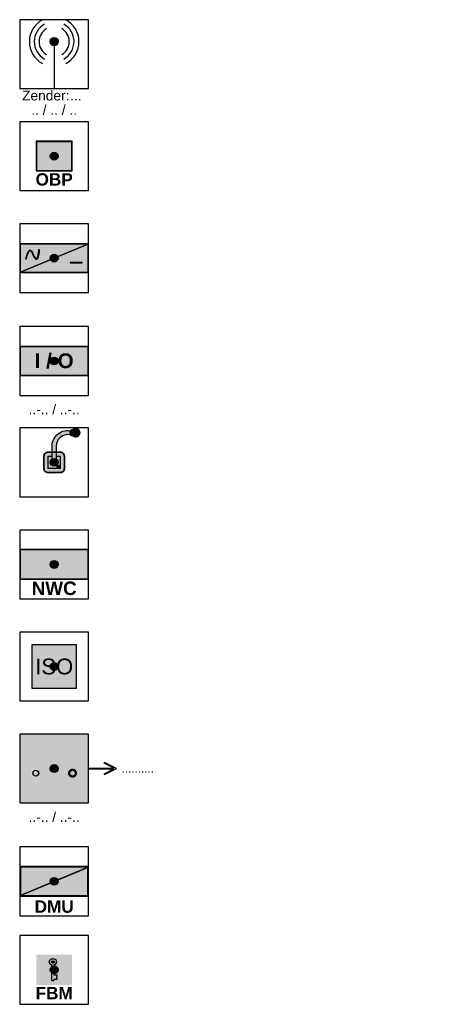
# Model space of a CAD drawing. Header units: millimetres. Extents: x -20879 to 80472, y -12121 to 39016.
# Tile 1 of 63: x -340 to 3955, y -12121 to -2108. Entities that reach past the tile are written whole.
import ezdxf
from ezdxf.enums import TextEntityAlignment as Align

# ---------------------------------------------------------------- set-up
doc = ezdxf.new("R2010")
doc.units = ezdxf.units.MM
for name, color, linetype in [('DVD-VB-V_TEXT', 7, 'Continuous'), ('FL651---_BMI', 7, 'Continuous'), ('RVB-VB-BMI_Tekst', 7, 'Continuous'), ('RVB-VB-RBI_Tekst', 7, 'Continuous')]:
    doc.layers.add(name, color=color, linetype=linetype)
doc.layers.add('RVB-VB-V_Aanwijslijn', color=7, linetype='Continuous', true_color=0xff0001)
doc.styles.add('BURO-012', font='BUROFONT.shx', dxfattribs={"height": 1.2})
doc.styles.add('DVD_ALG 1.5mm_IT', font='ariali.ttf', dxfattribs={"height": 1.5})
doc.styles.add('DVD_ALG 1.8mm_RE', font='arial.ttf', dxfattribs={"height": 1.8})

# ---------------------------------------------------------------- blocks, each defined once
blk = doc.blocks.new('RVB_BMI_045_Icon')
at = {"layer": 'Defpoints'}
blk.add_lwpolyline([(-3.5, -4.76), (3.5, -4.76), (3.5, 2.24), (-3.5, 2.24)], close=True, dxfattribs=at)
at = {"layer": 'FL651---_BMI', "color": 0}
blk.add_line((0, -0.4), (0, -4.76), dxfattribs=at)
for points in [[(-1.18, 2.24, 0.601429), (-1.18, -2.21)], [(1.18, -2.21, 0.601429), (1.18, 2.24)], [(-0.97, 1.79, 0.592302), (-0.97, -1.76)], [(-0.77, 1.34, 0.576881), (-0.77, -1.31)], [(0.77, -1.31, 0.576881), (0.77, 1.34)], [(0.97, -1.76, 0.592302), (0.97, 1.79)]]:
    blk.add_lwpolyline(points, format="xyb", dxfattribs=at)
blk.add_circle((0, 0.02), 0.414, dxfattribs=at)
blk = doc.blocks.new('RVB_BMI_045')
at = {"layer": 'RVB-VB-V_Aanwijslijn'}
h = blk.add_hatch(color=256, dxfattribs=at)
h.dxf.hatch_style = 1
edge = h.paths.add_edge_path()
edge.add_arc((0, 0), 0.4, 0, 360)
at = {"layer": 'Defpoints'}
for points in [[(-0.01, 0.01), (0.01, 0.01)], [(0, 0.02), (0, 0.01)]]:
    blk.add_lwpolyline(points, dxfattribs=at)
at = {"layer": 'RVB-VB-V_Aanwijslijn'}
blk.add_line((0, 0.01), (0, 0), dxfattribs=at)
blk.add_circle((0, 0), 0.4, dxfattribs=at)
blk.add_blockref('RVB_BMI_045_Icon', (0, 0))
at = {"layer": 'DVD-VB-V_TEXT', "insert": (-3.26, -5.98), "char_height": 1, "attachment_point": 7, "style": 'DVD_ALG 1.8mm_RE'}
blk.add_mtext_dynamic_manual_height_columns('Zender:', width=3.8212, gutter_width=7.5, heights=[0], dxfattribs=at)
at = {"layer": 'DVD-VB-V_TEXT', "lineweight": 5, "style": 'DVD_ALG 1.8mm_RE', "flags": 1}
blk.add_attdef('$RUIMTECODE', (8.12, 5.04), '', height=1.4, dxfattribs=at)
at = {"layer": 'DVD-VB-V_TEXT', "lineweight": 5, "style": 'DVD_ALG 1.8mm_RE'}
blk.add_attdef('$NR', text='', height=1, dxfattribs=at).set_placement((1.63, -6.26), align=Align.BOTTOM_LEFT)
at = {"layer": 'RVB-VB-BMI_Tekst', "lineweight": 5, "style": 'DVD_ALG 1.8mm_RE'}
blk.add_attdef('$G_L_V_Z', text='', height=1, dxfattribs=at).set_placement((0, -7.72), align=Align.BOTTOM_CENTER)
blk = doc.blocks.new('RVB_BMI_046_Icon')
at = {"layer": 'FL651---_BMI', "linetype": 'Continuous', "lineweight": 0, "true_color": 0x2e3032}
h = blk.add_hatch(color=250, dxfattribs=at)
h.paths.add_polyline_path([(1.82, -1.54), (1.82, 1.54), (-1.82, 1.54), (-1.82, -1.54)])
h.paths.add_polyline_path([(1.75, -1.47), (-1.75, -1.47), (-1.75, 1.47), (1.75, 1.47)], flags=16)
at = {"layer": 'FL651---_BMI', "linetype": 'Continuous', "lineweight": 0, "true_color": 0xf4f8f4}
blk.add_hatch(color=7, dxfattribs=at).paths.add_polyline_path([(-1.75, -1.47), (1.75, -1.47), (1.75, 1.47), (-1.75, 1.47)])
at = {"layer": 'FL651---_BMI', "linetype": 'Continuous', "lineweight": 0, "true_color": 0x008542}
blk.add_hatch(color=116, dxfattribs=at).paths.add_polyline_path([(1.75, -1.47), (1.75, 1.47), (-1.75, -1.47)])
at = {"layer": 'Defpoints'}
blk.add_lwpolyline([(-3.5, -3.5), (3.5, -3.5), (3.5, 3.5), (-3.5, 3.5)], close=True, dxfattribs=at)
at = {"layer": 'FL651---_BMI', "color": 250, "linetype": 'Continuous', "lineweight": 0, "true_color": 0x2e3032}
for points in [[(-1.82, -1.54), (1.82, -1.54), (1.82, 1.54), (-1.82, 1.54)], [(-1.75, -1.47), (1.75, -1.47), (1.75, 1.47), (-1.75, 1.47)]]:
    blk.add_lwpolyline(points, close=True, dxfattribs=at)
at = {"layer": 'FL651---_BMI', "color": 7, "linetype": 'Continuous', "lineweight": 0, "insert": (0, -1.74), "char_height": 1.25, "width": 0.5571, "attachment_point": 2, "style": 'BURO-012'}
blk.add_mtext('{\\f@Arial Unicode MS|b1|i0|c0|p34;OBP}', dxfattribs=at)
blk = doc.blocks.new('RVB_BMI_046')
at = {"layer": 'RVB-VB-V_Aanwijslijn'}
h = blk.add_hatch(color=256, dxfattribs=at)
h.dxf.hatch_style = 1
edge = h.paths.add_edge_path()
edge.add_arc((0, 0), 0.4, 0, 360)
at = {"layer": 'Defpoints'}
for points in [[(-0.01, 0.01), (0.01, 0.01)], [(0, 0.02), (0, 0.01)]]:
    blk.add_lwpolyline(points, dxfattribs=at)
at = {"layer": 'RVB-VB-V_Aanwijslijn'}
blk.add_line((0, 0.01), (0, 0), dxfattribs=at)
blk.add_circle((0, 0), 0.4, dxfattribs=at)
blk.add_blockref('RVB_BMI_046_Icon', (0, 0))
at = {"layer": 'DVD-VB-V_TEXT', "lineweight": 5, "style": 'DVD_ALG 1.8mm_RE', "flags": 1}
blk.add_attdef('$RUIMTECODE', (8.12, 5.04), '', height=1.4, dxfattribs=at)
blk = doc.blocks.new('RVB_BMI_049_Icon')
at = {"layer": 'Defpoints'}
blk.add_lwpolyline([(-3.5, -3.5), (3.5, -3.5), (3.5, 3.5), (-3.5, 3.5)], close=True, dxfattribs=at)
blk = doc.blocks.new('RVB_BMI_049')
at = {"layer": 'FL651---_BMI', "true_color": 0xf4f8f4}
h = blk.add_hatch(color=7, dxfattribs=at)
h.dxf.hatch_style = 1
h.paths.add_polyline_path([(1.59, 2.81), (1.59, 3.22, 0.475117), (-0.21, 1.52), (-0.21, 0.23, -0.379748), (0.21, 0.23), (0.21, 1.63, -0.462912)])
at = {"layer": 'FL651---_BMI', "true_color": 0x2e3032}
h = blk.add_hatch(color=250, dxfattribs=at)
h.dxf.hatch_style = 1
h.paths.add_polyline_path([(2.11, 3.43), (1.59, 3.22), (1.59, 2.81), (2.11, 2.6, 1.257368)])
at = {"layer": 'FL651---_BMI', "true_color": 0xf4f8f4}
h = blk.add_hatch(color=7, dxfattribs=at)
h.dxf.hatch_style = 1
h.paths.add_polyline_path([(1.04, 0.63), (1.04, -0.62, -0.414098), (0.63, -1.04), (-0.62, -1.04, -0.414329), (-1.04, -0.63), (-1.04, 0.62, -0.414098), (-0.63, 1.04), (0.62, 1.04, -0.414329)])
at = {"layer": 'FL651---_BMI', "true_color": 0x2e3032}
h = blk.add_hatch(color=250, dxfattribs=at)
h.dxf.hatch_style = 1
h.paths.add_polyline_path([(-0.31, 0, 1), (0.31, 0, 1)])
at = {"layer": 'FL651---_BMI', "true_color": 0xc3c3cf}
h = blk.add_hatch(color=9, dxfattribs=at)
h.dxf.hatch_style = 1
h.paths.add_polyline_path([(0.52, -0.32), (0.31, -0.32), (0.31, -0.53), (0.52, -0.53)])
at = {"layer": 'RVB-VB-V_Aanwijslijn'}
h = blk.add_hatch(color=256, dxfattribs=at)
h.dxf.hatch_style = 1
edge = h.paths.add_edge_path()
edge.add_arc((0, 0), 0.4, 0, 360)
at = {"layer": 'Defpoints'}
for points in [[(-0.01, 0.01), (0.01, 0.01)], [(0, 0.02), (0, 0.01)]]:
    blk.add_lwpolyline(points, dxfattribs=at)
at = {"layer": 'FL651---_BMI', "color": 15, "true_color": 0xbd3632}
blk.add_lwpolyline([(-0.21, 1.52, -0.475117), (1.59, 3.22), (1.59, 2.81, 0.463337), (0.21, 1.63), (0.21, 0.23, 0.379748), (-0.21, 0.23)], format="xyb", close=True, dxfattribs=at)
at = {"layer": 'FL651---_BMI', "color": 250, "true_color": 0x2e3032}
blk.add_lwpolyline([(2.11, 3.43), (1.59, 3.22), (1.59, 2.81), (2.11, 2.6, 1.257368)], format="xyb", close=True, dxfattribs=at)
at = {"layer": 'FL651---_BMI', "color": 15, "linetype": 'ByBlock', "lineweight": 35, "true_color": 0xbd3632}
blk.add_lwpolyline([(-1.04, 0.62), (-1.04, -0.63, 0.414214), (-0.62, -1.04), (0.63, -1.04, 0.414214), (1.04, -0.62), (1.04, 0.62, 0.414214), (0.63, 1.04), (-0.62, 1.04, 0.414214)], format="xyb", close=True, dxfattribs=at)
at = {"layer": 'FL651---_BMI', "color": 15, "linetype": 'ByBlock', "lineweight": 30, "true_color": 0xbd3632}
blk.add_lwpolyline([(0.21, 0.62), (0.62, 0.62), (0.62, -0.62), (-0.62, -0.62), (-0.62, 0.62), (-0.21, 0.62)], dxfattribs=at)
at = {"layer": 'FL651---_BMI', "color": 250, "linetype": 'ByBlock', "true_color": 0x2e3032}
blk.add_lwpolyline([(0.31, -0.32), (0.52, -0.32), (0.52, -0.53), (0.31, -0.53)], close=True, dxfattribs=at)
at = {"layer": 'FL651---_BMI', "color": 250, "true_color": 0x2e3032}
blk.add_circle((0, 0), 0.314, dxfattribs=at)
at = {"layer": 'RVB-VB-V_Aanwijslijn'}
blk.add_line((0, 0.01), (0, 0), dxfattribs=at)
blk.add_circle((0, 0), 0.4, dxfattribs=at)
blk.add_blockref('RVB_BMI_049_Icon', (0, 0))
at = {"layer": 'DVD-VB-V_TEXT', "lineweight": 5, "style": 'DVD_ALG 1.8mm_RE', "flags": 1}
blk.add_attdef('$RUIMTECODE', (8.12, 5.04), '', height=1.4, dxfattribs=at)
blk = doc.blocks.new('RVB_BMI_050_Icon')
at = {"layer": 'FL651---_BMI', "linetype": 'Continuous', "lineweight": 0, "true_color": 0x2e3032}
h = blk.add_hatch(color=250, dxfattribs=at)
h.paths.add_polyline_path([(-3.5, -1.54), (3.5, -1.54), (3.5, 1.54), (-3.5, 1.54)])
h.paths.add_polyline_path([(3.43, 1.47), (3.43, -1.47), (-3.43, -1.47), (-3.43, 1.47)], flags=16)
at = {"layer": 'FL651---_BMI', "linetype": 'Continuous', "lineweight": 0, "true_color": 0xf4f8f4}
blk.add_hatch(color=7, dxfattribs=at).paths.add_polyline_path([(-3.43, -1.47), (3.43, -1.47), (3.43, 1.47), (-3.43, 1.47)])
at = {"layer": 'FL651---_BMI', "linetype": 'Continuous', "lineweight": 0, "true_color": 0xbd3632}
blk.add_hatch(color=15, dxfattribs=at).paths.add_polyline_path([(3.43, -1.47), (3.43, 1.47), (-3.43, -1.47)])
at = {"layer": 'Defpoints'}
blk.add_lwpolyline([(-3.5, -3.5), (3.5, -3.5), (3.5, 3.5), (-3.5, 3.5)], close=True, dxfattribs=at)
at = {"layer": 'FL651---_BMI', "color": 250, "linetype": 'Continuous', "lineweight": 0, "true_color": 0x2e3032}
blk.add_lwpolyline([(-3.5, -1.54), (3.5, -1.54), (3.5, 1.54), (-3.5, 1.54)], close=True, dxfattribs=at)
at = {"layer": 'FL651---_BMI', "color": 18, "linetype": 'Continuous', "lineweight": 0, "true_color": 0x000000}
blk.add_lwpolyline([(-3.43, -1.47), (3.43, -1.47), (3.43, 1.47), (-3.43, 1.47)], close=True, dxfattribs=at)
blk = doc.blocks.new('RVB_BMI_050')
at = {"layer": 'RVB-VB-V_Aanwijslijn'}
h = blk.add_hatch(color=256, dxfattribs=at)
h.dxf.hatch_style = 1
edge = h.paths.add_edge_path()
edge.add_arc((0, 0), 0.4, 0, 360)
at = {"layer": 'Defpoints'}
for points in [[(-0.01, 0.01), (0.01, 0.01)], [(0, 0.02), (0, 0.01)]]:
    blk.add_lwpolyline(points, dxfattribs=at)
at = {"layer": 'RVB-VB-V_Aanwijslijn'}
blk.add_line((0, 0.01), (0, 0), dxfattribs=at)
blk.add_circle((0, 0), 0.4, dxfattribs=at)
blk.add_blockref('RVB_BMI_050_Icon', (0, 0))
at = {"layer": 'DVD-VB-V_TEXT', "lineweight": 5, "style": 'DVD_ALG 1.8mm_RE', "flags": 1}
for tag, p in [('$COMPID', (8.11, 7.06)), ('$RUIMTECODE', (8.12, 5.04))]:
    blk.add_attdef(tag, p, '', height=1.4, dxfattribs=at)
at = {"layer": 'FL651---_BMI', "color": 7, "linetype": 'Continuous', "lineweight": 0, "insert": (0, -1.74), "char_height": 1.3725, "width": 0.5571, "attachment_point": 2, "style": 'BURO-012'}
blk.add_mtext('{\\f@Arial Unicode MS|b1|i0|c0|p34;NWC}', dxfattribs=at)
at = {"layer": 'RVB-VB-RBI_Tekst', "color": 7, "lineweight": 5, "true_color": 0xf4f8f4, "style": 'DVD_ALG 1.8mm_RE'}
blk.add_attdef('$BI_CODE', text='', height=1, dxfattribs=at).set_placement((3.24, -1.15), align=Align.RIGHT)
blk = doc.blocks.new('RVB_BMI_051_Icon')
at = {"layer": 'FL651---_BMI', "true_color": 0xf4f8f4}
h = blk.add_hatch(color=7, dxfattribs=at)
h.dxf.hatch_style = 1
h.paths.add_polyline_path([(-2.25, 2.25), (2.25, 2.25), (2.25, -2.25), (-2.25, -2.25)])
at = {"layer": 'Defpoints'}
blk.add_lwpolyline([(-3.5, -3.5), (3.5, -3.5), (3.5, 3.5), (-3.5, 3.5)], close=True, dxfattribs=at)
at = {"layer": 'FL651---_BMI', "color": 116, "true_color": 0x008542}
blk.add_lwpolyline([(-2.25, 2.25), (2.25, 2.25), (2.25, -2.25), (-2.25, -2.25)], close=True, dxfattribs=at)
at = {"layer": 'FL651---_BMI', "color": 116, "true_color": 0x008542, "style": 'DVD_ALG 1.8mm_RE'}
blk.add_text('ISO', height=1.607, dxfattribs=at).set_placement((0, 0), align=Align.MIDDLE_CENTER)
blk = doc.blocks.new('RVB_BMI_051')
at = {"layer": 'RVB-VB-V_Aanwijslijn'}
h = blk.add_hatch(color=256, dxfattribs=at)
h.dxf.hatch_style = 1
edge = h.paths.add_edge_path()
edge.add_arc((0, 0), 0.4, 0, 360)
at = {"layer": 'Defpoints'}
for points in [[(-0.01, 0.01), (0.01, 0.01)], [(0, 0.02), (0, 0.01)]]:
    blk.add_lwpolyline(points, dxfattribs=at)
at = {"layer": 'RVB-VB-V_Aanwijslijn'}
blk.add_line((0, 0.01), (0, 0), dxfattribs=at)
blk.add_circle((0, 0), 0.4, dxfattribs=at)
blk.add_blockref('RVB_BMI_051_Icon', (0, 0))
at = {"layer": 'DVD-VB-V_TEXT', "lineweight": 5, "style": 'DVD_ALG 1.8mm_RE', "flags": 1}
blk.add_attdef('$RUIMTECODE', (8.12, 5.04), '', height=1.4, dxfattribs=at)
blk = doc.blocks.new('RVB_BMI_052_Icon')
at = {"layer": 'FL651---_BMI', "true_color": 0x2e3032}
h = blk.add_hatch(color=250, dxfattribs=at)
h.dxf.hatch_style = 1
h.paths.add_polyline_path([(-1.44, -0.28), (2.39, 1.01), (2.33, 1.17), (-1.54, -0.14, 10.373421)], flags=0)
h.paths.add_polyline_path([(-2.16, -0.47, -1), (-1.57, -0.47, -1)], flags=0)
h.paths.add_polyline_path([(2.33, -0.47, 1), (1.4, -0.47, 1)], flags=0)
h.paths.add_polyline_path([(1.57, -0.47, -1), (2.16, -0.47, -1)], flags=0)
h.paths.add_polyline_path([(3.5, 3.5), (-3.5, 3.5), (-3.5, -3.5), (3.5, -3.5)])
h.paths.add_polyline_path([(-3.33, -3.33), (-3.33, 3.33), (3.33, 3.33), (3.33, -3.33)], flags=16)
h.paths.add_polyline_path([(1.4, -0.47, -1), (2.33, -0.47, -1)], flags=0)
h.paths.add_polyline_path([(-1.54, -0.14), (2.33, 1.17), (2.39, 1.01), (-1.44, -0.28, -10.373421)], flags=0)
at = {"layer": 'FL651---_BMI', "true_color": 0xf4f8f4}
h = blk.add_hatch(color=7, dxfattribs=at)
h.dxf.hatch_style = 1
edge = h.paths.add_edge_path(flags=16)
edge.add_line((2.39, 1.01), (-1.44, -0.28))
edge.add_arc((-1.87, -0.47), 0.467, -315, 22.9748, ccw=False)
edge.add_line((-1.54, -0.14), (2.33, 1.17))
edge.add_line((2.33, 1.17), (2.39, 1.01))
edge = h.paths.add_edge_path(flags=16)
edge.add_arc((1.87, -0.47), 0.467, 0, 360)
h.paths.add_polyline_path([(3.33, 3.33), (-3.33, 3.33), (-3.33, -3.33), (3.33, -3.33)])
at = {"layer": 'FL651---_BMI', "true_color": 0x2e3032}
h = blk.add_hatch(color=250, dxfattribs=at)
h.dxf.hatch_style = 1
h.paths.add_polyline_path([(-1.44, -0.28), (2.39, 1.01), (2.33, 1.17), (-1.54, -0.14, 10.373421)])
h.paths.add_polyline_path([(-1.57, -0.47, -1), (-2.16, -0.47, -1)], flags=16)
h = blk.add_hatch(color=250, dxfattribs=at)
h.dxf.hatch_style = 1
h.paths.add_polyline_path([(1.4, -0.47, 1), (2.33, -0.47, 1)])
h.paths.add_polyline_path([(2.16, -0.47, -1), (1.57, -0.47, -1)], flags=16)
at = {"layer": 'FL651---_BMI', "true_color": 0xf4f8f4}
h = blk.add_hatch(color=7, dxfattribs=at)
h.dxf.hatch_style = 1
h.paths.add_polyline_path([(-1.57, -0.47, 1), (-2.16, -0.47, 1)])
h.paths.add_polyline_path([(1.57, -0.47, 1), (2.16, -0.47, 1)])
at = {"layer": 'Defpoints'}
blk.add_lwpolyline([(-3.5, -3.5), (3.5, -3.5), (3.5, 3.5), (-3.5, 3.5)], close=True, dxfattribs=at)
at = {"layer": 'FL651---_BMI', "color": 250, "linetype": 'Continuous', "lineweight": 0, "true_color": 0x2e3032}
blk.add_lwpolyline([(-3.5, 3.5), (3.5, 3.5), (3.5, -3.5), (-3.5, -3.5)], close=True, dxfattribs=at)
at = {"layer": 'FL651---_BMI'}
blk.add_lwpolyline([(3.5, 3.5), (-3.5, 3.5), (-3.5, -3.5), (3.5, -3.5), (3.5, 3.5)], close=True, dxfattribs=at)
at = {"layer": 'FL651---_BMI', "color": 0, "linetype": 'Continuous'}
for centre in [(-1.87, -0.47), (1.87, -0.47)]:
    blk.add_circle(centre, 0.297, dxfattribs=at)
blk = doc.blocks.new('RVB_BMI_052')
at = {"layer": 'FL651---_BMI', "true_color": 0x2e3032}
h = blk.add_hatch(color=250, dxfattribs=at)
h.dxf.hatch_style = 1
h.paths.add_polyline_path([(6.35, 0), (5.11, 0.62), (5.07, 0.55), (6.08, 0.04), (3.5, 0.04), (3.5, -0.04), (6.08, -0.04), (5.07, -0.55), (5.11, -0.62)])
at = {"layer": 'RVB-VB-V_Aanwijslijn'}
h = blk.add_hatch(color=256, dxfattribs=at)
h.dxf.hatch_style = 1
edge = h.paths.add_edge_path()
edge.add_arc((0, 0), 0.4, 0, 360)
at = {"layer": 'Defpoints'}
for points in [[(-0.01, 0.01), (0.01, 0.01)], [(0, 0.02), (0, 0.01)]]:
    blk.add_lwpolyline(points, dxfattribs=at)
at = {"layer": 'FL651---_BMI', "color": 0, "linetype": 'Continuous'}
for p, q in [((3.5, 0.04), (6.08, 0.04)), ((6.08, 0.04), (5.07, 0.55)), ((6.35, 0), (5.11, 0.62)), ((5.11, -0.62), (6.35, 0)), ((3.5, -0.04), (6.08, -0.04)), ((5.07, -0.55), (6.08, -0.04))]:
    blk.add_line(p, q, dxfattribs=at)
at = {"layer": 'FL651---_BMI'}
for points in [[(5.07, 0.55), (5.11, 0.62)], [(5.07, -0.55), (5.11, -0.62)]]:
    blk.add_lwpolyline(points, dxfattribs=at)
at = {"layer": 'RVB-VB-V_Aanwijslijn'}
blk.add_line((0, 0.01), (0, 0), dxfattribs=at)
blk.add_circle((0, 0), 0.4, dxfattribs=at)
blk.add_blockref('RVB_BMI_052_Icon', (0, 0))
at = {"layer": 'DVD-VB-V_TEXT', "lineweight": 5, "style": 'DVD_ALG 1.8mm_RE', "flags": 1}
blk.add_attdef('$RUIMTECODE', (8.12, 5.04), '', height=1.4, dxfattribs=at)
at = {"layer": 'RVB-VB-BMI_Tekst', "color": 7, "ltscale": 10, "style": 'DVD_ALG 1.8mm_RE'}
blk.add_attdef('$COMPONENT', text='', height=0.85, dxfattribs=at).set_placement((6.85, 0), align=Align.MIDDLE_LEFT)
at = {"layer": 'RVB-VB-BMI_Tekst', "lineweight": 5, "style": 'DVD_ALG 1.8mm_RE'}
blk.add_attdef('$G_L_V_M', text='', height=1, dxfattribs=at).set_placement((0, -5.72), align=Align.BOTTOM_CENTER)
blk = doc.blocks.new('RVB_BMI_047_v01_Icon')
at = {"layer": 'Defpoints'}
blk.add_lwpolyline([(-3.5, -3.5), (3.5, -3.5), (3.5, 3.5), (-3.5, 3.5)], close=True, dxfattribs=at)
blk = doc.blocks.new('*U1257')
at = {"layer": 'FL651---_BMI', "linetype": 'Continuous', "lineweight": 0, "true_color": 0x2e3032}
h = blk.add_hatch(color=250, dxfattribs=at)
h.paths.add_polyline_path([(-3.5, 1.5), (-3.5, -1.5), (3.5, -1.5), (3.5, 1.5)])
h.paths.add_polyline_path([(3.43, 1.43), (3.43, -1.43), (-3.43, -1.43), (-3.43, 1.43)], flags=16)
at = {"layer": 'FL651---_BMI', "linetype": 'Continuous', "lineweight": 0, "true_color": 0xf4f8f4}
h = blk.add_hatch(color=7, dxfattribs=at)
h.paths.add_polyline_path([(-3.43, 1.43), (-3.43, -1.39), (3.34, 1.43)])
h.paths.add_polyline_path([(3.43, -1.43), (3.43, 1.39), (-3.34, -1.43)])
at = {"layer": 'FL651---_BMI', "linetype": 'Continuous', "lineweight": 0, "true_color": 0x2e3032}
blk.add_hatch(color=250, dxfattribs=at).paths.add_polyline_path([(-3.43, -1.39), (-3.43, -1.43), (-3.34, -1.43), (3.43, 1.39), (3.43, 1.43), (3.34, 1.43)])
at = {"layer": 'FL651---_BMI', "true_color": 0xbd3632}
h = blk.add_hatch(color=15, dxfattribs=at)
h.dxf.hatch_style = 1
edge = h.paths.add_edge_path()
edge.add_spline(control_points=[(-2.04, 0.19), (-2.06, 0.23), (-2.07, 0.26), (-2.14, 0.43), (-2.2, 0.57), (-2.29, 0.72), (-2.32, 0.76), (-2.39, 0.82), (-2.43, 0.84), (-2.48, 0.82)], knot_values=[0.997754, 0.997754, 0.997754, 0.997754, 1.118557, 1.118557, 1.566574, 1.566574, 1.781241, 1.781241, 1.995907, 1.995907, 1.995907, 1.995907], weights=[1, 1, 1, 1, 1, 1, 1, 1, 1, 1], degree=3, periodic=0)
edge.add_spline(control_points=[(-2.48, 0.82), (-2.51, 0.82), (-2.53, 0.8), (-2.6, 0.74), (-2.64, 0.67), (-2.73, 0.47), (-2.78, 0.32), (-2.85, 0.08), (-2.87, -0.02), (-2.88, -0.09)], knot_values=[1.995907, 1.995907, 1.995907, 1.995907, 2.113338, 2.113338, 2.354205, 2.354205, 2.719461, 2.719461, 2.995907, 2.995907, 2.995907, 2.995907], weights=[1, 1, 1, 1, 1, 1, 1, 1, 1, 1], degree=3, periodic=0)
edge.add_spline(control_points=[(-2.88, -0.09), (-2.87, -0.1), (-2.86, -0.1), (-2.85, -0.1)], knot_values=[2.995907, 2.995907, 2.995907, 2.995907, 3.995907, 3.995907, 3.995907, 3.995907], weights=[1, 1, 1, 1], degree=3, periodic=0)
edge.add_spline(control_points=[(-2.85, -0.1), (-2.81, 0.16), (-2.63, 0.75), (-2.47, 0.79)], knot_values=[3.995907, 3.995907, 3.995907, 3.995907, 4.995907, 4.995907, 4.995907, 4.995907], weights=[1, 1, 1, 1], degree=3, periodic=0)
edge.add_spline(control_points=[(-2.47, 0.79), (-2.31, 0.83), (-2.19, 0.45), (-2.08, 0.18)], knot_values=[4.995907, 4.995907, 4.995907, 4.995907, 5.995907, 5.995907, 5.995907, 5.995907], weights=[1, 1, 1, 1], degree=3, periodic=0)
edge.add_spline(control_points=[(-2.08, 0.18), (-1.96, -0.04), (-1.86, -0.18), (-1.76, -0.1)], knot_values=[5.995907, 5.995907, 5.995907, 5.995907, 6.995907, 6.995907, 6.995907, 6.995907], weights=[1, 1, 1, 1], degree=3, periodic=0)
edge.add_spline(control_points=[(-1.76, -0.1), (-1.64, 0), (-1.52, 0.51), (-1.52, 0.87)], knot_values=[6.995907, 6.995907, 6.995907, 6.995907, 7.995907, 7.995907, 7.995907, 7.995907], weights=[1, 1, 1, 1], degree=3, periodic=0)
edge.add_spline(control_points=[(-1.52, 0.87), (-1.53, 0.87), (-1.55, 0.87), (-1.56, 0.87)], knot_values=[7.995907, 7.995907, 7.995907, 7.995907, 8.995907, 8.995907, 8.995907, 8.995907], weights=[1, 1, 1, 1], degree=3, periodic=0)
edge.add_spline(control_points=[(-1.56, 0.87), (-1.56, 0.66), (-1.6, 0.4), (-1.68, 0.13), (-1.7, 0.07), (-1.74, -0.02), (-1.77, -0.06), (-1.78, -0.07)], knot_values=[8.995907, 8.995907, 8.995907, 8.995907, 9.592011, 9.592011, 9.793959, 9.793959, 9.994879, 9.994879, 9.994879, 9.994879], weights=[1, 1, 1, 1, 1, 1, 1, 1], degree=3, periodic=0)
edge.add_spline(control_points=[(-1.78, -0.07), (-1.8, -0.09), (-1.81, -0.09), (-1.85, -0.08), (-1.88, -0.06), (-1.95, 0.03), (-2, 0.11), (-2.04, 0.19)], knot_values=[0.001301, 0.001301, 0.001301, 0.001301, 0.275959, 0.275959, 0.59516, 0.59516, 0.997754, 0.997754, 0.997754, 0.997754], weights=[1, 1, 1, 1, 1, 1, 1, 1], degree=3, periodic=0)
at = {"layer": 'FL651---_BMI', "true_color": 0xbd3632, "transparency": 33554559}
h = blk.add_hatch(color=15, dxfattribs=at)
h.paths.add_polyline_path([(1.64, -0.87), (1.76, -0.87), (1.82, -0.93), (1.76, -0.99), (1.6, -0.99), (1.58, -0.93), (1.6, -0.89)], flags=0)
h.paths.add_polyline_path([(2, -0.87), (2.12, -0.87), (2.18, -0.93), (2.12, -0.99), (2, -0.99), (1.94, -0.93)], flags=0)
h.paths.add_polyline_path([(2.35, -0.87), (2.47, -0.87), (2.53, -0.93), (2.47, -0.99), (2.35, -0.99), (2.29, -0.93)], flags=0)
h.paths.add_polyline_path([(2.71, -0.87), (2.83, -0.87), (2.87, -0.89), (2.89, -0.93), (2.87, -0.99), (2.71, -0.99), (2.65, -0.93)], flags=0)
at = {"layer": 'FL651---_BMI', "true_color": 0xbd3632}
h = blk.add_hatch(color=15, dxfattribs=at)
h.dxf.hatch_style = 1
h.paths.add_polyline_path([(2.85, -0.44), (1.64, -0.44), (1.64, -0.47), (2.85, -0.47)])
at = {"layer": 'RVB-VB-V_Aanwijslijn'}
h = blk.add_hatch(color=256, dxfattribs=at)
h.dxf.hatch_style = 1
edge = h.paths.add_edge_path()
edge.add_arc((0, 0), 0.4, 0, 360)
at = {"layer": 'Defpoints'}
for points in [[(-0.01, 0.01), (0.01, 0.01)], [(0, 0.02), (0, 0.01)]]:
    blk.add_lwpolyline(points, dxfattribs=at)
at = {"layer": 'FL651---_BMI', "color": 250, "linetype": 'Continuous', "lineweight": 0, "true_color": 0x2e3032}
for points in [[(-3.5, -1.5), (3.5, -1.5), (3.5, 1.5), (-3.5, 1.5)], [(-3.43, -1.43), (3.43, -1.43), (3.43, 1.43), (-3.43, 1.43)]]:
    blk.add_lwpolyline(points, close=True, dxfattribs=at)
at = {"layer": 'FL651---_BMI', "color": 15, "linetype": 'Continuous', "lineweight": 0, "true_color": 0xbd3632}
for points in [[(-3.43, -1.39), (3.34, 1.43)], [(-3.34, -1.43), (3.43, 1.39)]]:
    blk.add_lwpolyline(points, dxfattribs=at)
at = {"layer": 'FL651---_BMI', "color": 15, "true_color": 0xbd3632}
blk.add_lwpolyline([(1.64, -0.44), (1.64, -0.47), (2.85, -0.47), (2.85, -0.44)], close=True, dxfattribs=at)
at = {"layer": 'FL651---_BMI', "color": 15, "lineweight": 25, "true_color": 0xbd3632}
blk.add_open_spline([(-1.78, -0.07), (-1.8, -0.09), (-1.81, -0.09), (-1.85, -0.08), (-1.88, -0.06), (-1.95, 0.03), (-2, 0.11), (-2.04, 0.19), (-2.06, 0.23), (-2.07, 0.26), (-2.14, 0.43), (-2.2, 0.57), (-2.29, 0.72), (-2.32, 0.76), (-2.39, 0.82), (-2.43, 0.84), (-2.48, 0.82), (-2.51, 0.82), (-2.53, 0.8), (-2.6, 0.74), (-2.64, 0.67), (-2.73, 0.47), (-2.78, 0.32), (-2.85, 0.08), (-2.87, -0.02), (-2.88, -0.09), (-2.87, -0.1), (-2.86, -0.1), (-2.85, -0.1), (-2.81, 0.16), (-2.63, 0.75), (-2.47, 0.79), (-2.31, 0.83), (-2.19, 0.45), (-2.08, 0.18), (-1.96, -0.04), (-1.86, -0.18), (-1.76, -0.1), (-1.64, 0), (-1.52, 0.51), (-1.52, 0.87), (-1.53, 0.87), (-1.55, 0.87), (-1.56, 0.87), (-1.56, 0.66), (-1.6, 0.4), (-1.68, 0.13), (-1.7, 0.07), (-1.74, -0.02), (-1.77, -0.06), (-1.78, -0.07)], degree=3, knots=[0, 0, 0, 0, 0.275959, 0.275959, 0.59516, 0.59516, 0.997754, 0.997754, 0.997754, 1.118557, 1.118557, 1.566574, 1.566574, 1.781241, 1.781241, 1.995907, 1.995907, 1.995907, 2.113338, 2.113338, 2.354205, 2.354205, 2.719461, 2.719461, 2.995907, 2.995907, 2.995907, 3.995907, 3.995907, 3.995907, 4.995907, 4.995907, 4.995907, 5.995907, 5.995907, 5.995907, 6.995907, 6.995907, 6.995907, 7.995907, 7.995907, 7.995907, 8.995907, 8.995907, 8.995907, 9.592011, 9.592011, 9.793959, 9.793959, 9.995907, 9.995907, 9.995907, 9.995907], dxfattribs=at)
at = {"layer": 'RVB-VB-V_Aanwijslijn'}
blk.add_line((0, 0.01), (0, 0), dxfattribs=at)
blk.add_circle((0, 0), 0.4, dxfattribs=at)
blk.add_blockref('RVB_BMI_047_v01_Icon', (0, 0))
at = {"layer": 'DVD-VB-V_TEXT', "lineweight": 5, "style": 'DVD_ALG 1.8mm_RE', "flags": 1}
blk.add_attdef('$RUIMTECODE', (8.12, 5.04), '', height=1.4, dxfattribs=at)
at = {"layer": 'RVB-VB-BMI_Tekst', "color": 7, "ltscale": 10, "style": 'DVD_ALG 1.8mm_RE'}
blk.add_attdef('$COMPONENT', text='', height=0.85, dxfattribs=at).set_placement((0, -3.5), align=Align.BOTTOM_CENTER)
blk = doc.blocks.new('RVB_BMI_053_Icon')
at = {"layer": 'FL651---_BMI', "linetype": 'Continuous', "true_color": 0x2e3032}
h = blk.add_hatch(color=250, dxfattribs=at)
h.paths.add_polyline_path([(-3.5, 1.5), (-3.5, -1.5), (3.5, -1.5), (3.5, 1.5)])
h.paths.add_polyline_path([(3.43, 1.43), (3.43, -1.43), (-3.43, -1.43), (-3.43, 1.43)], flags=16)
at = {"layer": 'FL651---_BMI', "linetype": 'Continuous', "true_color": 0xf4f8f4}
h = blk.add_hatch(color=7, dxfattribs=at)
h.paths.add_polyline_path([(-3.43, 1.43), (-3.43, -1.39), (3.34, 1.43)])
h.paths.add_polyline_path([(3.43, -1.43), (3.43, 1.39), (-3.34, -1.43)])
at = {"layer": 'FL651---_BMI', "linetype": 'Continuous', "lineweight": 5, "true_color": 0x005387}
blk.add_hatch(color=146, dxfattribs=at).paths.add_polyline_path([(-3.43, -1.39), (-3.43, -1.43), (-3.34, -1.43), (3.43, 1.39), (3.43, 1.43), (3.34, 1.43)])
at = {"layer": 'Defpoints'}
blk.add_lwpolyline([(-3.5, -3.5), (3.5, -3.5), (3.5, 3.5), (-3.5, 3.5)], close=True, dxfattribs=at)
at = {"layer": 'FL651---_BMI', "color": 250, "linetype": 'Continuous', "true_color": 0x2e3032}
for points in [[(-3.5, -1.5), (3.5, -1.5), (3.5, 1.5), (-3.5, 1.5)], [(-3.43, -1.43), (3.43, -1.43), (3.43, 1.43), (-3.43, 1.43)]]:
    blk.add_lwpolyline(points, close=True, dxfattribs=at)
at = {"layer": 'FL651---_BMI', "color": 146, "linetype": 'Continuous', "lineweight": 5, "true_color": 0x005387}
for points in [[(-3.43, -1.39), (3.34, 1.43)], [(-3.34, -1.43), (3.43, 1.39)]]:
    blk.add_lwpolyline(points, dxfattribs=at)
blk = doc.blocks.new('*U1278')
at = {"layer": 'RVB-VB-V_Aanwijslijn'}
h = blk.add_hatch(color=256, dxfattribs=at)
h.dxf.hatch_style = 1
edge = h.paths.add_edge_path()
edge.add_arc((0, 0), 0.4, 0, 360)
at = {"layer": 'Defpoints'}
for points in [[(-0.01, 0.01), (0.01, 0.01)], [(0, 0.02), (0, 0.01)]]:
    blk.add_lwpolyline(points, dxfattribs=at)
at = {"layer": 'RVB-VB-V_Aanwijslijn'}
blk.add_line((0, 0.01), (0, 0), dxfattribs=at)
blk.add_circle((0, 0), 0.4, dxfattribs=at)
blk.add_blockref('RVB_BMI_053_Icon', (0, 0))
at = {"layer": 'DVD-VB-V_TEXT', "lineweight": 5, "style": 'DVD_ALG 1.8mm_RE', "flags": 1}
blk.add_attdef('$RUIMTECODE', (-52.02, 4.03), '', height=1.4, dxfattribs=at)
at = {"layer": 'FL651---_BMI', "color": 7, "linetype": 'Continuous', "lineweight": 0, "insert": (0, -1.94), "char_height": 1.25, "width": 9.7689, "attachment_point": 2, "style": 'DVD_ALG 1.5mm_IT'}
blk.add_mtext('{\\f@Arial Unicode MS|b1|i0|c0|p34;DMU}', dxfattribs=at)
blk = doc.blocks.new('RVB_BMI_054_Icon')
at = {"layer": 'FL651---_BMI', "true_color": 0x2e3032}
h = blk.add_hatch(color=250, dxfattribs=at)
h.dxf.hatch_style = 1
h.paths.add_polyline_path([(1.75, -1.47), (-1.75, -1.47), (-1.75, 1.47), (1.75, 1.47)], flags=16)
h.paths.add_polyline_path([(1.82, -1.54), (1.82, 1.54), (-1.82, 1.54), (-1.82, -1.54)])
at = {"layer": 'FL651---_BMI', "true_color": 0xf4f8f4}
h = blk.add_hatch(color=7, dxfattribs=at)
h.dxf.hatch_style = 1
edge = h.paths.add_edge_path(flags=16)
edge.add_line((-0.23, -1.07), (-0.26, -0.98))
edge.add_line((-0.26, -0.98), (-0.26, 0.53))
edge.add_arc((-0.24, 0.81), 0.282, 95.7529, 266.9819, ccw=False)
edge.add_arc((-0.16, 0.57), 0.53, 86.2778, 102.298, ccw=False)
edge.add_arc((-0.11, 0.53), 0.574, 77.9617, 91.6044, ccw=False)
edge.add_arc((-0.01, 0.81), 0.282, -86.9819, 84.2471, ccw=False)
edge.add_line((0, 0.53), (0, -0.53))
edge.add_line((0, -0.53), (0.26, -0.53))
edge.add_line((0.26, -0.53), (0.31, -0.55))
edge.add_line((0.31, -0.55), (0.32, -0.58))
edge.add_line((0.32, -0.58), (0.31, -0.63))
edge.add_line((0.31, -0.63), (0.26, -0.67))
edge.add_line((0.26, -0.67), (0.26, -0.71))
edge.add_line((0.26, -0.71), (0.26, -0.78))
edge.add_line((0.26, -0.78), (0.27, -0.8))
edge.add_line((0.27, -0.8), (0.31, -0.83))
edge.add_line((0.31, -0.83), (0.32, -0.88))
edge.add_line((0.32, -0.88), (0.31, -0.91))
edge.add_line((0.31, -0.91), (0.26, -0.94))
edge.add_line((0.26, -0.94), (0, -0.94))
edge.add_line((0, -0.94), (0, -0.98))
edge.add_line((0, -0.98), (-0.04, -1.07))
edge.add_line((-0.04, -1.07), (-0.23, -1.07))
h.paths.add_polyline_path([(-1.75, -1.47), (1.75, -1.47), (1.75, 1.47), (-1.75, 1.47)])
at = {"layer": 'FL651---_BMI', "true_color": 0x2e3032}
h = blk.add_hatch(color=250, dxfattribs=at)
h.dxf.hatch_style = 1
edge = h.paths.add_edge_path(flags=16)
edge.add_arc((-0.26, 0.82), 0.0974, 155.3145, 199.8069, ccw=False)
edge.add_arc((-0.14, 0.71), 0.258, 86.159, 143.4332, ccw=False)
edge.add_arc((-0.11, 0.71), 0.258, 36.5668, 93.841, ccw=False)
edge.add_arc((0.01, 0.82), 0.0974, -19.8069, 24.6855, ccw=False)
edge.add_arc((-0.12, 0.89), 0.246, 268.7686, 334.6966, ccw=False)
edge.add_arc((-0.13, 0.89), 0.246, 205.3034, 271.2314, ccw=False)
edge = h.paths.add_edge_path()
edge.add_line((-0.26, -0.98), (-0.23, -1.07))
edge.add_line((-0.23, -1.07), (-0.04, -1.07))
edge.add_line((-0.04, -1.07), (0, -0.98))
edge.add_line((0, -0.98), (0, -0.94))
edge.add_line((0, -0.94), (0.26, -0.94))
edge.add_line((0.26, -0.94), (0.31, -0.91))
edge.add_line((0.31, -0.91), (0.32, -0.88))
edge.add_line((0.32, -0.88), (0.31, -0.83))
edge.add_line((0.31, -0.83), (0.27, -0.8))
edge.add_line((0.27, -0.8), (0.26, -0.78))
edge.add_line((0.26, -0.78), (0.26, -0.71))
edge.add_line((0.26, -0.71), (0.26, -0.67))
edge.add_line((0.26, -0.67), (0.31, -0.63))
edge.add_line((0.31, -0.63), (0.32, -0.58))
edge.add_line((0.32, -0.58), (0.31, -0.55))
edge.add_line((0.31, -0.55), (0.26, -0.53))
edge.add_line((0.26, -0.53), (0, -0.53))
edge.add_line((0, -0.53), (0, 0.53))
edge.add_arc((-0.01, 0.81), 0.282, 273.0181, 444.2471)
edge.add_arc((-0.11, 0.53), 0.574, 77.9617, 91.6044)
edge.add_arc((-0.16, 0.57), 0.53, 86.2778, 102.298)
edge.add_arc((-0.24, 0.81), 0.282, 95.7529, 266.9819)
edge.add_line((-0.26, 0.53), (-0.26, -0.98))
at = {"layer": 'FL651---_BMI', "true_color": 0xf4f8f4}
h = blk.add_hatch(color=7, dxfattribs=at)
h.dxf.hatch_style = 1
h.paths.add_polyline_path([(0.1, 0.86, 0.255242), (-0.12, 0.96, 0.255242), (-0.35, 0.86, 0.196611), (-0.35, 0.79, 0.295872), (-0.12, 0.64, 0.295872), (0.11, 0.79, 0.196611)])
at = {"layer": 'Defpoints'}
blk.add_lwpolyline([(-3.5, -3.5), (3.5, -3.5), (3.5, 3.5), (-3.5, 3.5)], close=True, dxfattribs=at)
at = {"layer": 'FL651---_BMI', "color": 250, "linetype": 'Continuous', "true_color": 0x2e3032}
blk.add_lwpolyline([(0.01, 1.09, 0.059598), (-0.12, 1.1, 0.070015), (-0.27, 1.09, 0.926245), (-0.26, 0.53), (-0.26, -0.98), (-0.23, -1.07), (-0.04, -1.07), (0, -0.98), (0, -0.94), (0.26, -0.94), (0.31, -0.91), (0.32, -0.88), (0.31, -0.83), (0.27, -0.8), (0.26, -0.78), (0.26, -0.71), (0.26, -0.67), (0.31, -0.63), (0.32, -0.58), (0.31, -0.55), (0.26, -0.53), (0, -0.53), (0, 0.53, 0.926245)], format="xyb", close=True, dxfattribs=at)
at = {"layer": 'FL651---_BMI', "color": 250, "linetype": 'Continuous', "lineweight": 0, "true_color": 0x2e3032, "insert": (0, -1.74), "char_height": 1.25, "width": 0.5571, "attachment_point": 2, "style": 'DVD_ALG 1.5mm_IT'}
blk.add_mtext('{\\f@Arial Unicode MS|b1|i0|c0|p34;FBM}', dxfattribs=at)
blk = doc.blocks.new('*U1281')
at = {"layer": 'RVB-VB-V_Aanwijslijn'}
h = blk.add_hatch(color=256, dxfattribs=at)
h.dxf.hatch_style = 1
edge = h.paths.add_edge_path()
edge.add_arc((0, 0), 0.4, 0, 360)
at = {"layer": 'Defpoints'}
for points in [[(-0.01, 0.01), (0.01, 0.01)], [(0, 0.02), (0, 0.01)]]:
    blk.add_lwpolyline(points, dxfattribs=at)
at = {"layer": 'RVB-VB-V_Aanwijslijn'}
blk.add_line((0, 0.01), (0, 0), dxfattribs=at)
blk.add_circle((0, 0), 0.4, dxfattribs=at)
blk.add_blockref('RVB_BMI_054_Icon', (0, 0))
at = {"layer": 'DVD-VB-V_TEXT', "lineweight": 5, "style": 'DVD_ALG 1.8mm_RE', "flags": 1}
blk.add_attdef('$RUIMTECODE', (8.12, 5.04), '', height=1.4, dxfattribs=at)
blk = doc.blocks.new('RVB_BMI_048_v03_Icon')
at = {"layer": 'FL651---_BMI', "linetype": 'Continuous', "lineweight": 0, "true_color": 0x2e3032}
h = blk.add_hatch(color=250, dxfattribs=at)
h.paths.add_polyline_path([(-3.5, 1.5), (-3.5, -1.5), (3.5, -1.5), (3.5, 1.5)])
h.paths.add_polyline_path([(3.43, 1.43), (3.43, -1.43), (-3.43, -1.43), (-3.43, 1.43)], flags=16)
at = {"layer": 'FL651---_BMI', "true_color": 0xf4f8f4}
h = blk.add_hatch(color=7, dxfattribs=at)
h.dxf.hatch_style = 1
h.paths.add_polyline_path([(3.43, 1.43), (-3.43, 1.43), (-3.43, -1.43), (3.43, -1.43)])
at = {"layer": 'Defpoints'}
blk.add_lwpolyline([(-3.5, -3.5), (3.5, -3.5), (3.5, 3.5), (-3.5, 3.5)], close=True, dxfattribs=at)
at = {"layer": 'FL651---_BMI', "color": 250, "linetype": 'Continuous', "lineweight": 0, "true_color": 0x2e3032}
for points in [[(-3.5, -1.5), (3.5, -1.5), (3.5, 1.5), (-3.5, 1.5)], [(-3.43, -1.43), (3.43, -1.43), (3.43, 1.43), (-3.43, 1.43)]]:
    blk.add_lwpolyline(points, close=True, dxfattribs=at)
blk = doc.blocks.new('RVB_BMI_048_v03')
at = {"layer": 'RVB-VB-V_Aanwijslijn'}
h = blk.add_hatch(color=256, dxfattribs=at)
h.dxf.hatch_style = 1
edge = h.paths.add_edge_path()
edge.add_arc((0, 0), 0.4, 0, 360)
at = {"layer": 'Defpoints'}
for points in [[(-0.01, 0.01), (0.01, 0.01)], [(0, 0.02), (0, 0.01)]]:
    blk.add_lwpolyline(points, dxfattribs=at)
at = {"layer": 'RVB-VB-V_Aanwijslijn'}
blk.add_line((0, 0.01), (0, 0), dxfattribs=at)
blk.add_circle((0, 0), 0.4, dxfattribs=at)
blk.add_blockref('RVB_BMI_048_v03_Icon', (0, 0))
at = {"layer": 'DVD-VB-V_TEXT', "lineweight": 5, "style": 'DVD_ALG 1.8mm_RE', "flags": 1}
blk.add_attdef('$RUIMTECODE', (8.12, 5.04), '', height=1.4, dxfattribs=at)
at = {"layer": 'FL651---_BMI', "color": 250, "linetype": 'Continuous', "lineweight": 0, "true_color": 0x2e3032, "insert": (0, 0), "char_height": 1.5, "width": 5.0907, "attachment_point": 5, "style": 'BURO-012'}
blk.add_mtext('{\\f@Arial Unicode MS|b1|i0|c0|p34;I / O}', dxfattribs=at)
at = {"layer": 'RVB-VB-BMI_Tekst', "lineweight": 5, "style": 'DVD_ALG 1.8mm_RE'}
for tag, p in [('$COMPONENTNR', (0, 1.43)), ('$G_L_V_M', (0, -5.72))]:
    blk.add_attdef(tag, text='', height=1, dxfattribs=at).set_placement(p, align=Align.BOTTOM_CENTER)
at = {"layer": 'RVB-VB-BMI_Tekst', "color": 7, "ltscale": 10, "style": 'DVD_ALG 1.8mm_RE'}
blk.add_attdef('$COMPONENT', text='', height=0.85, dxfattribs=at).set_placement((0, -3.5), align=Align.BOTTOM_CENTER)

msp = doc.modelspace()

# ---------------------------------------------------------------- block references
at = {"lineweight": 0, "xscale": 100, "yscale": 100, "zscale": 100}
for name, p, values in [('RVB_BMI_045', (10, -2333), {'$NR': '...', '$G_L_V_Z': '.. / .. / ..'}), ('RVB_BMI_048_v03', (10, -5579), {'$G_L_V_M': '..-.. / ..-..'})]:
    msp.add_blockref(name, p, dxfattribs=at).add_auto_attribs(values)
for name, p in [('RVB_BMI_046', (10, -3496)), ('RVB_BMI_049', (10, -6610)), ('RVB_BMI_050', (10, -7648)), ('RVB_BMI_051', (10, -8686)), ('*U1278', (10, -10871)), ('*U1281', (10, -11771))]:
    msp.add_blockref(name, p, dxfattribs=at)
at = {"color": 250, "true_color": 0x2e3032, "xscale": 100, "yscale": 100, "zscale": 100}
msp.add_blockref('RVB_BMI_052', (10, -9724), dxfattribs=at).add_auto_attribs({'$G_L_V_M': '..-.. / ..-..', '$COMPONENT': '..........'})
at = {"layer": 'FL651---_BMI', "xscale": 100, "yscale": 100, "zscale": 100}
msp.add_blockref('*U1257', (10, -4534), dxfattribs=at)

# ---------------------------------------------------------------- texts
at = {"char_height": 1, "attachment_point": 8, "style": 'DVD_ALG 1.8mm_RE'}
for insert in [(3954, -4593), (-337, -9912)]:
    msp.add_mtext_dynamic_manual_height_columns('Blok', width=2.62, gutter_width=7.5, heights=[0], dxfattribs=dict(at, insert=insert))

doc.saveas('drawing.dxf')
